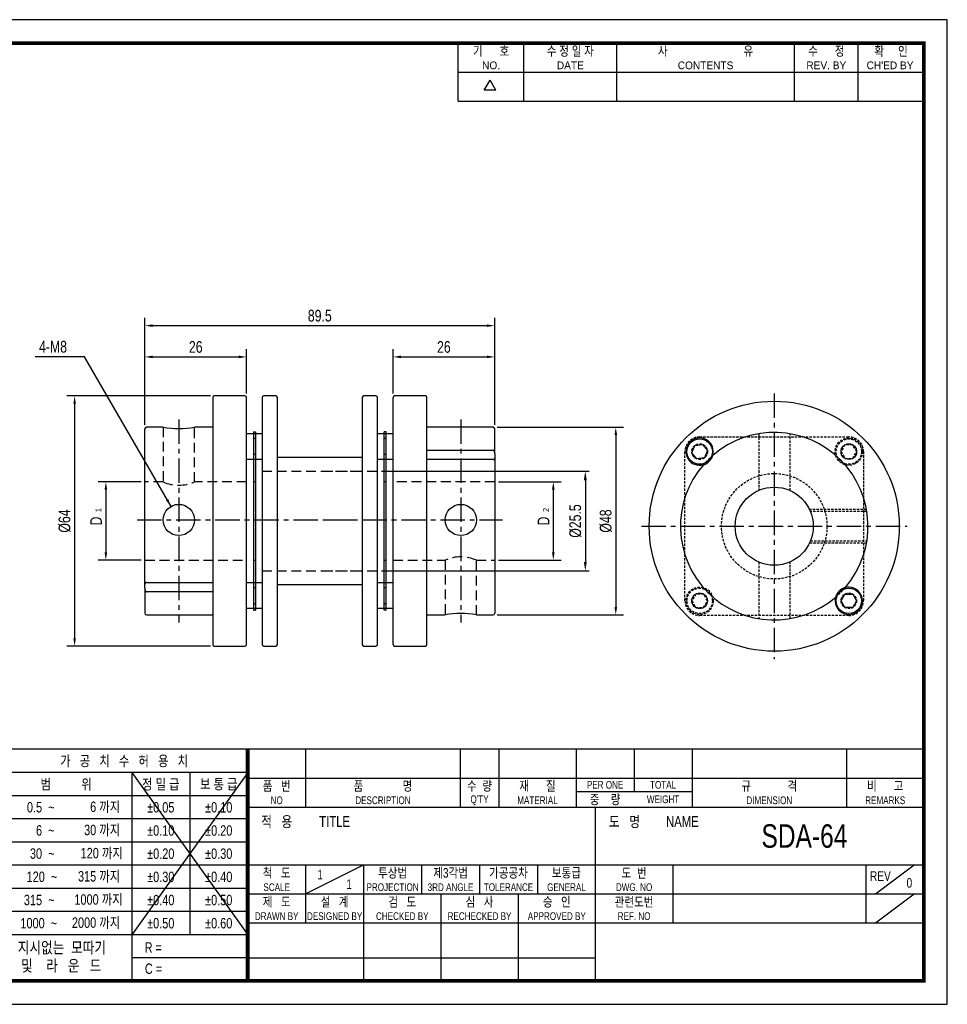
# Model space of a CAD drawing. Header units: millimetres. Extents: x 0 to 356, y 0 to 252.
# Tile 2 of 2: x 119 to 356, y 0 to 252. Entities that reach past the tile are written whole.
import ezdxf
from ezdxf.enums import TextEntityAlignment as Align

# ---------------------------------------------------------------- set-up
doc = ezdxf.new("R2010")
doc.units = ezdxf.units.MM
doc.header["$LTSCALE"] = 5
for name, pattern in [('CENTER', [2, 1.25, -0.25, 0.25, -0.25]), ('CENTER2', [1.125, 0.75, -0.125, 0.125, -0.125]), ('DASHED', [0.75, 0.5, -0.25]), ('HIDDEN', [0.375, 0.25, -0.125]), ('HIDDEN2', [0.1875, 0.125, -0.0625]), ('PHANTOM2', [1.25, 0.625, -0.125, 0.125, -0.125, 0.125, -0.125])]:
    doc.linetypes.add(name, pattern=pattern)
doc.layers.get('0').update_dxf_attribs({"linetype": 'CONTINUOUS'})
doc.layers.get('Defpoints').update_dxf_attribs({"linetype": 'CONTINUOUS'})
for name, color, linetype in [('BM', 2, 'CONTINUOUS'), ('C', 1, 'CENTER2'), ('CT', 1, 'CENTER'), ('D', 7, 'CONTINUOUS'), ('DIM', 7, 'CONTINUOUS'), ('H', 3, 'HIDDEN'), ('HD', 4, 'DASHED'), ('P', 4, 'PHANTOM2')]:
    doc.layers.add(name, color=color, linetype=linetype)
doc.styles.get("Standard").update_dxf_attribs({"font": 'Gulim.ttf', "width": 0.8, "height": 3})
doc.dimstyles.new('LIM', dxfattribs={"dimtxt": 2, "dimasz": 2, "dimexe": 2, "dimexo": 1, "dimgap": 1, "dimtad": 1, "dimdec": 3, "dimzin": 9, "dimdsep": 46, "dimtxsty": 'Standard', "dimcen": 3, "dimclrd": 1, "dimclre": 1, "dimadec": 0, "dimazin": 0, "dimtfac": 1, "dimtdec": 3, "dimtmove": 0, "dimatfit": 3, "dimfxl": 0, "dimtolj": 1, "dimtzin": 0, "dimarcsym": 0})
doc.dimstyles.get("Standard").update_dxf_attribs({"dimtxt": 0.18, "dimasz": 0.18, "dimexe": 0.18, "dimexo": 0.0625, "dimgap": 0.09, "dimtad": 0, "dimtih": 1, "dimtoh": 1, "dimdec": 4, "dimzin": 0, "dimdsep": 46, "dimtxsty": 'Standard', "dimcen": 0.09, "dimadec": 0, "dimazin": 0, "dimtfac": 1, "dimtdec": 4, "dimtofl": 0, "dimtmove": 0, "dimatfit": 3, "dimfxl": 0, "dimtolj": 1, "dimtzin": 0, "dimarcsym": 0})

# ---------------------------------------------------------------- blocks, each defined once
blk = doc.blocks.new('*D7')
at = {"layer": 'Defpoints', "color": 0}
for p in [(168.81, 155.69), (133.07, 91.69), (168.81, 91.69)]:
    blk.add_point(p, dxfattribs=at)
at = {"layer": 'DIM', "color": 1, "lineweight": -2}
for p, q in [((167.81, 155.69), (131.07, 155.69)), ((133.07, 153.69), (133.07, 93.69)), ((167.81, 91.69), (131.07, 91.69))]:
    blk.add_line(p, q, dxfattribs=at)
at = {"layer": 'DIM', "color": 1}
for points in [[(132.74, 153.69), (133.41, 153.69), (133.07, 155.69)], [(132.74, 93.69), (133.41, 93.69), (133.07, 91.69)]]:
    blk.add_solid(points, dxfattribs=at)
at = {"layer": 'DIM', "color": 0, "insert": (130.53, 123.69), "char_height": 3, "attachment_point": 5, "rotation": 90}
blk.add_mtext('\\A1;%%c64', dxfattribs=at)
blk = doc.blocks.new('*D8')
at = {"layer": 'Defpoints', "color": 0}
for p in [(240.57, 173.69), (151.07, 147.29), (240.57, 147.29)]:
    blk.add_point(p, dxfattribs=at)
at = {"layer": 'DIM', "color": 1, "lineweight": -2}
for p, q in [((151.07, 148.29), (151.07, 175.69)), ((240.57, 148.29), (240.57, 175.69)), ((153.07, 173.69), (238.57, 173.69))]:
    blk.add_line(p, q, dxfattribs=at)
at = {"layer": 'DIM', "color": 1}
for points in [[(153.07, 174.03), (153.07, 173.36), (151.07, 173.69)], [(238.57, 174.03), (238.57, 173.36), (240.57, 173.69)]]:
    blk.add_solid(points, dxfattribs=at)
at = {"layer": 'DIM', "color": 0, "insert": (195.82, 176.23), "char_height": 3, "attachment_point": 5}
blk.add_mtext('\\A1;89.5', dxfattribs=at)
blk = doc.blocks.new('*D9')
at = {"layer": 'Defpoints', "color": 0}
for p in [(177.07, 165.69), (177.07, 155.29), (151.07, 147.29)]:
    blk.add_point(p, dxfattribs=at)
at = {"layer": 'DIM', "color": 1, "lineweight": -2}
for p, q in [((151.07, 148.29), (151.07, 167.69)), ((177.07, 156.29), (177.07, 167.69)), ((153.07, 165.69), (175.07, 165.69))]:
    blk.add_line(p, q, dxfattribs=at)
at = {"layer": 'DIM', "color": 1}
for points in [[(153.07, 166.03), (153.07, 165.36), (151.07, 165.69)], [(175.07, 166.03), (175.07, 165.36), (177.07, 165.69)]]:
    blk.add_solid(points, dxfattribs=at)
at = {"layer": 'DIM', "color": 0, "insert": (164.07, 168.23), "char_height": 3, "attachment_point": 5}
blk.add_mtext('\\A1;26', dxfattribs=at)
blk = doc.blocks.new('*D10')
at = {"layer": 'Defpoints', "color": 0}
for p in [(151.07, 133.69), (141.07, 113.69), (151.07, 113.69)]:
    blk.add_point(p, dxfattribs=at)
at = {"layer": 'DIM', "color": 1, "lineweight": -2}
for p, q in [((150.07, 133.69), (139.07, 133.69)), ((141.07, 131.69), (141.07, 115.69)), ((150.07, 113.69), (139.07, 113.69))]:
    blk.add_line(p, q, dxfattribs=at)
at = {"layer": 'DIM', "color": 1}
for points in [[(140.74, 131.69), (141.41, 131.69), (141.07, 133.69)], [(140.74, 115.69), (141.41, 115.69), (141.07, 113.69)]]:
    blk.add_solid(points, dxfattribs=at)
at = {"layer": 'DIM', "color": 0, "insert": (138.57, 123.69), "char_height": 3, "attachment_point": 5, "rotation": 90}
blk.add_mtext('\\A1;D', dxfattribs=at)
blk = doc.blocks.new('*D11')
at = {"layer": 'Defpoints', "color": 0}
for p in [(240.57, 165.69), (214.57, 155.29), (240.57, 147.29)]:
    blk.add_point(p, dxfattribs=at)
at = {"layer": 'DIM', "color": 1, "lineweight": -2}
for p, q in [((214.57, 156.29), (214.57, 167.69)), ((240.57, 148.29), (240.57, 167.69)), ((216.57, 165.69), (238.57, 165.69))]:
    blk.add_line(p, q, dxfattribs=at)
at = {"layer": 'DIM', "color": 1}
for points in [[(216.57, 166.03), (216.57, 165.36), (214.57, 165.69)], [(238.57, 166.03), (238.57, 165.36), (240.57, 165.69)]]:
    blk.add_solid(points, dxfattribs=at)
at = {"layer": 'DIM', "color": 0, "insert": (227.57, 168.23), "char_height": 3, "attachment_point": 5}
blk.add_mtext('\\A1;26', dxfattribs=at)
blk = doc.blocks.new('*D12')
at = {"layer": 'Defpoints', "color": 0}
for p in [(240.17, 147.69), (240.17, 99.69), (271.56, 99.69)]:
    blk.add_point(p, dxfattribs=at)
at = {"layer": 'DIM', "color": 1, "lineweight": -2}
for p, q in [((241.17, 147.69), (273.56, 147.69)), ((271.56, 145.69), (271.56, 101.69)), ((241.17, 99.69), (273.56, 99.69))]:
    blk.add_line(p, q, dxfattribs=at)
at = {"layer": 'DIM', "color": 1}
for points in [[(271.23, 145.69), (271.9, 145.69), (271.56, 147.69)], [(271.23, 101.69), (271.9, 101.69), (271.56, 99.69)]]:
    blk.add_solid(points, dxfattribs=at)
at = {"layer": 'DIM', "color": 0, "insert": (269.02, 123.69), "char_height": 3, "attachment_point": 5, "rotation": 90}
blk.add_mtext('\\A1;%%c48', dxfattribs=at)
blk = doc.blocks.new('*D13')
at = {"layer": 'Defpoints', "color": 0}
for p in [(240.57, 133.69), (240.57, 113.69), (255.57, 113.69)]:
    blk.add_point(p, dxfattribs=at)
at = {"layer": 'DIM', "color": 1, "lineweight": -2}
for p, q in [((241.57, 133.69), (257.57, 133.69)), ((255.57, 131.69), (255.57, 115.69)), ((241.57, 113.69), (257.57, 113.69))]:
    blk.add_line(p, q, dxfattribs=at)
at = {"layer": 'DIM', "color": 1}
for points in [[(255.24, 131.69), (255.91, 131.69), (255.57, 133.69)], [(255.24, 115.69), (255.91, 115.69), (255.57, 113.69)]]:
    blk.add_solid(points, dxfattribs=at)
at = {"layer": 'DIM', "color": 0, "insert": (253.07, 123.69), "char_height": 3, "attachment_point": 5, "rotation": 90}
blk.add_mtext('\\A1;D', dxfattribs=at)
blk = doc.blocks.new('*D17')
at = {"layer": 'D', "color": 1, "lineweight": -2}
for p, q in [((211.57, 136.44), (264.77, 136.44)), ((263.77, 134.14), (263.77, 113.24)), ((211.57, 110.94), (264.77, 110.94))]:
    blk.add_line(p, q, dxfattribs=at)
at = {"layer": 'D', "color": 1}
for points in [[(263.38, 134.14), (264.15, 134.14), (263.77, 136.44)], [(263.38, 113.24), (264.15, 113.24), (263.77, 110.94)]]:
    blk.add_solid(points, dxfattribs=at)
at = {"layer": 'Defpoints', "color": 0}
for p in [(210.57, 136.44), (210.57, 110.94), (263.77, 110.94)]:
    blk.add_point(p, dxfattribs=at)
at = {"layer": 'D', "insert": (261.23, 123.69), "char_height": 3, "attachment_point": 5, "rotation": 90}
blk.add_mtext('\\A1;%%C25.5', dxfattribs=at)

msp = doc.modelspace()

# ---------------------------------------------------------------- linework, layer by layer
for p, q in [((231.25671, 231.16889), (231.25671, 246)), ((248.06531, 231.16889), (248.06531, 246)), ((271.79509, 231.16889), (271.79509, 246)), ((317.27718, 231.16889), (317.27718, 246)), ((333.5914, 231.16889), (333.5914, 246)), ((231.25671, 238.58444), (349.90563, 238.58444)), ((237.90776, 233.97177), (239.39087, 236.5406)), ((240.87398, 233.97177), (239.39087, 236.5406)), ((240.87398, 233.97177), (237.90776, 233.97177)), ((231.25671, 231.16889), (349.90563, 231.16889)), ((177.37033, 65.32446), (114.0909, 65.32446)), ((350.4, 65.32446), (177.37033, 65.32446)), ((177.37033, 65.32446), (177.37033, 6)), ((192.20144, 65.32446), (192.20144, 50.49334)), ((231.75108, 65.32446), (231.75108, 50.49334)), ((241.63849, 65.32446), (241.63849, 50.49334)), ((261.41331, 65.32446), (261.41331, 50.49334)), ((276.24443, 65.32446), (276.24443, 54.44831)), ((291.07554, 65.32446), (291.07554, 50.49334)), ((330.62518, 65.32446), (330.62518, 50.49334)), ((177.37033, 59.31538), (114.0909, 59.31538)), ((177.37033, 59.31538), (147.7081, 17.78825)), ((147.7081, 59.31538), (177.37033, 17.78825)), ((147.7081, 59.31538), (147.7081, 6)), ((162.53921, 59.31538), (162.53921, 17.78825)), ((177.37033, 57.9089), (350.4, 57.9089)), ((177.37033, 53.38293), (114.0909, 53.38293)), ((261.41331, 54.44831), (291.07554, 54.44831)), ((177.37033, 50.49334), (350.4, 50.49334)), ((266.35702, 6), (266.35702, 50.49334)), ((177.37033, 47.45048), (114.0909, 47.45048)), ((177.37033, 41.51804), (114.0909, 41.51804)), ((177.37033, 35.58559), (114.0909, 35.58559)), ((177.37033, 35.66223), (350.4, 35.66223)), ((192.20144, 28.24667), (207.03256, 35.66223)), ((192.20144, 35.66223), (192.20144, 20.83111)), ((207.03256, 35.66223), (207.03256, 6)), ((221.86367, 35.66223), (221.86367, 28.24667)), ((236.69479, 35.66223), (236.69479, 28.24667)), ((251.5259, 35.66223), (251.5259, 28.24667)), ((286.13184, 35.66223), (286.13184, 20.83111)), ((335.56889, 35.66223), (335.56889, 20.83111)), ((338.04074, 28.24667), (347.92815, 35.66223)), ((177.37033, 29.65315), (114.0909, 29.65315)), ((177.37033, 28.24667), (266.35702, 28.24667)), ((226.80738, 28.24667), (226.80738, 6)), ((246.5822, 28.24667), (246.5822, 6)), ((266.35702, 28.24667), (350.4, 28.24667)), ((338.04074, 20.83111), (347.92815, 28.24667)), ((177.37033, 23.7207), (114.0909, 23.7207)), ((177.37033, 20.83111), (350.4, 20.83111)), ((177.37033, 17.78825), (114.0909, 17.78825)), ((177.37033, 11.85581), (147.7081, 11.85581)), ((177.37033, 11.85581), (266.35702, 11.85581))]:
    msp.add_line(p, q)
msp.add_lwpolyline([(356.4, 252), (0, 252), (0, 0), (356.4, 0)], close=True)
msp.add_lwpolyline([(350.4, 246, 0.96, 0.96, 0), (6, 246, 0.96, 0.96, 0), (6, 6, 0.96, 0.96, 0), (350.4, 6, 0.96, 0.96, 0)], format="xyseb", close=True)
at = {"const_width": 0.98874}
msp.add_lwpolyline([(177.37033, 6), (177.37033, 65.32446)], dxfattribs=at)
at = {"layer": 'BM'}
for p, q in [((168.40693, 155.2917), (168.40693, 92.0917)), ((176.6736, 155.6917), (168.80693, 155.6917)), ((177.0736, 92.0917), (177.0736, 155.2917)), ((181.0736, 155.2917), (181.0736, 92.0917)), ((184.5736, 155.6917), (181.4736, 155.6917)), ((184.9736, 92.0917), (184.9736, 155.2917)), ((206.6736, 155.2917), (206.6736, 92.0917)), ((210.1736, 155.6917), (207.0736, 155.6917)), ((210.5736, 92.0917), (210.5736, 155.2917)), ((214.5736, 92.0917), (214.5736, 155.2917)), ((222.84026, 155.6917), (214.9736, 155.6917)), ((223.24026, 92.0917), (223.24026, 155.2917)), ((151.0736, 107.56208), (151.0736, 147.2917)), ((155.75091, 147.6917), (151.4736, 147.6917)), ((168.40693, 147.6917), (163.72956, 147.6917)), ((178.8236, 146.53358), (179.3236, 146.53358)), ((178.8236, 146.53358), (178.8236, 142.78358)), ((179.3236, 146.53358), (179.3236, 142.78358)), ((212.8236, 146.53358), (212.3236, 146.53358)), ((212.3236, 142.78358), (212.3236, 146.53358)), ((212.8236, 142.78358), (212.8236, 146.53358)), ((240.1736, 147.6917), (223.24026, 147.6917)), ((240.5736, 140.91945), (240.5736, 147.2917)), ((178.8236, 146.03358), (177.0736, 146.03358)), ((179.3236, 146.03358), (178.8236, 146.03358)), ((179.3236, 144.78358), (178.8236, 144.78358)), ((181.0736, 146.03358), (179.3236, 146.03358)), ((212.3236, 146.03358), (210.5736, 146.03358)), ((212.8236, 146.03358), (212.3236, 146.03358)), ((212.8236, 144.78358), (212.3236, 144.78358)), ((214.5736, 146.03358), (212.8236, 146.03358)), ((178.8236, 142.78358), (178.8236, 104.59981)), ((179.3236, 142.78358), (179.3236, 104.59981)), ((212.3236, 104.59981), (212.3236, 142.78358)), ((212.8236, 104.59981), (212.8236, 142.78358)), ((223.24026, 141.8208), (240.1736, 141.8208)), ((177.0736, 139.53358), (178.8236, 139.53358)), ((178.8236, 140.78358), (179.3236, 140.78358)), ((178.8236, 139.53358), (179.3236, 139.53358)), ((179.3236, 139.53358), (181.0736, 139.53358)), ((206.6736, 139.9417), (184.9736, 139.9417)), ((206.6736, 139.9417), (196.69181, 139.9417)), ((210.5736, 139.53358), (212.3236, 139.53358)), ((212.3236, 140.78358), (212.8236, 140.78358)), ((212.3236, 139.53358), (212.8236, 139.53358)), ((212.8236, 139.53358), (214.5736, 139.53358)), ((240.1736, 139.41861), (223.24026, 139.41861)), ((240.5736, 140.91945), (240.5736, 139.82132)), ((240.5736, 139.82132), (240.5736, 100.0917)), ((151.0736, 106.46395), (151.0736, 107.56208)), ((151.0736, 106.46395), (151.0736, 100.0917)), ((151.4736, 107.96479), (168.40693, 107.96479)), ((178.8236, 107.84981), (177.0736, 107.84981)), ((179.3236, 107.84981), (178.8236, 107.84981)), ((179.3236, 106.59981), (178.8236, 106.59981)), ((181.0736, 107.84981), (179.3236, 107.84981)), ((184.9736, 107.4417), (206.6736, 107.4417)), ((196.69181, 107.4417), (206.6736, 107.4417)), ((212.3236, 107.84981), (210.5736, 107.84981)), ((212.8236, 107.84981), (212.3236, 107.84981)), ((212.8236, 106.59981), (212.3236, 106.59981)), ((214.5736, 107.84981), (212.8236, 107.84981)), ((168.40693, 105.56259), (151.4736, 105.56259)), ((178.8236, 104.59981), (178.8236, 100.84981)), ((179.3236, 104.59981), (179.3236, 100.84981)), ((212.3236, 100.84981), (212.3236, 104.59981)), ((212.8236, 100.84981), (212.8236, 104.59981)), ((177.0736, 101.34981), (178.8236, 101.34981)), ((178.8236, 102.59981), (179.3236, 102.59981)), ((178.8236, 101.34981), (179.3236, 101.34981)), ((178.8236, 100.84981), (179.3236, 100.84981)), ((179.3236, 101.34981), (181.0736, 101.34981)), ((210.5736, 101.34981), (212.3236, 101.34981)), ((212.3236, 102.59981), (212.8236, 102.59981)), ((212.3236, 101.34981), (212.8236, 101.34981)), ((212.8236, 100.84981), (212.3236, 100.84981)), ((212.8236, 101.34981), (214.5736, 101.34981)), ((151.4736, 99.6917), (168.40693, 99.6917)), ((223.24026, 99.6917), (227.91763, 99.6917)), ((235.89629, 99.6917), (240.1736, 99.6917)), ((168.80693, 91.6917), (176.6736, 91.6917)), ((181.4736, 91.6917), (184.5736, 91.6917)), ((207.0736, 91.6917), (210.1736, 91.6917)), ((214.9736, 91.6917), (222.84026, 91.6917))]:
    msp.add_line(p, q, dxfattribs=at)
at = {"layer": 'BM', "linetype": 'Continuous'}
for p, q in [((291.04224, 141.16038), (291.78059, 143.0191)), ((292.28277, 139.59159), (291.04224, 141.16038)), ((291.78059, 143.0191), (293.75947, 143.30903)), ((293.75947, 143.30903), (294.99999, 141.74025)), ((294.99999, 141.74025), (294.26164, 139.88153)), ((294.26164, 139.88153), (292.28277, 139.59159)), ((329.20488, 103.26655), (330.20488, 104.9986)), ((330.20488, 104.9986), (332.20488, 104.9986)), ((332.20488, 104.9986), (333.20488, 103.26655)), ((330.20488, 101.5345), (329.20488, 103.26655)), ((332.20488, 101.5345), (330.20488, 101.5345)), ((333.20488, 103.26655), (332.20488, 101.5345))]:
    msp.add_line(p, q, dxfattribs=at)
for centre, radius in [((312.113, 122.35843), 32), ((312.113, 122.35843), 32), ((293.02112, 141.45031), 3.25), ((331.20488, 141.45031), 2), ((331.20488, 141.45031), 2), ((312.113, 122.35843), 10), ((331.20488, 103.26655), 3.25), ((293.02112, 103.26655), 2), ((293.02112, 103.26655), 2)]:
    msp.add_circle(centre, radius, dxfattribs=at)
at = {"layer": 'BM'}
for centre in [(159.74027, 123.95833), (231.90693, 123.95833)]:
    msp.add_circle(centre, 3.99981, dxfattribs=at)
for centre, radius, start, end in [((168.80693, 155.2917), 0.4, 90, 180), ((176.6736, 155.2917), 0.4, 0, 90), ((181.4736, 155.2917), 0.4, 90, 180), ((184.5736, 155.2917), 0.4, 0, 90), ((207.0736, 155.2917), 0.4, 90, 180), ((210.1736, 155.2917), 0.4, 0, 90), ((214.9736, 155.2917), 0.4, 90, 180), ((222.84026, 155.2917), 0.4, 0, 90), ((151.4736, 147.2917), 0.4, 90, 180), ((159.73991, 171.29507), 23.93842, 260.4414027, 279.618479), ((240.1736, 147.2917), 0.4, 0, 90), ((151.4736, 100.0917), 0.4, 180, 270), ((231.90729, 76.08833), 23.93842, 80.4414027, 99.618479), ((240.1736, 100.0917), 0.4, 270, 0), ((168.80693, 92.0917), 0.4, 180, 270), ((176.6736, 92.0917), 0.4, 270, 0), ((181.4736, 92.0917), 0.4, 180, 270), ((184.5736, 92.0917), 0.4, 270, 0), ((207.0736, 92.0917), 0.4, 180, 270), ((210.1736, 92.0917), 0.4, 270, 0), ((214.9736, 92.0917), 0.4, 180, 270), ((222.84026, 92.0917), 0.4, 270, 0)]:
    msp.add_arc(centre, radius, start, end, dxfattribs=at)
at = {"layer": 'BM', "linetype": 'Continuous'}
for centre, radius, start, end in [((312.113, 122.35843), 24, 319.0585192, 130.9414808), ((293.02112, 141.45031), 3.5, 344.0332016, 285.9667984), ((293.02112, 141.45031), 3.5, 302.1819123, 327.8180877), ((293.02112, 141.45031), 3.5, 327.8180877, 344.0332016), ((312.113, 122.35843), 24, 139.0585192, 310.9414808), ((293.02112, 141.45031), 3.5, 285.9667984, 302.1819123), ((331.20488, 103.26655), 3.5, 164.0332016, 105.9667984), ((331.20488, 103.26655), 3.5, 122.1819123, 147.8180877), ((331.20488, 103.26655), 3.5, 105.9667984, 122.1819123), ((331.20488, 103.26655), 3.5, 147.8180877, 164.0332016)]:
    msp.add_arc(centre, radius, start, end, dxfattribs=at)
at = {"layer": 'BM', "linetype": 'HIDDEN2'}
for centre, start, end in [((293.02112, 141.45031), 327.8180877, 338.9026616), ((293.02112, 141.45031), 339.7509204, 344.0332016), ((293.02112, 141.45031), 285.9667984, 297.4925208), ((293.02112, 141.45031), 298.040347, 302.1819123), ((331.20488, 103.26655), 118.3407012, 122.1819123), ((331.20488, 103.26655), 105.9667984, 117.7450333), ((331.20488, 103.26655), 160.0068968, 164.0332016), ((331.20488, 103.26655), 147.8180877, 159.1859456)]:
    msp.add_arc(centre, 3.5, start, end, dxfattribs=at)
at = {"layer": 'BM'}
for points, knots in [([(240.5736, 140.91945), (240.57297, 141.01646), (240.56955, 141.1613), (240.53218, 141.42319), (240.46161, 141.62419), (240.34977, 141.75418), (240.26436, 141.81021), (240.2046, 141.81756), (240.1736, 141.8208)], [0, 0, 0, 0, 0.266476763, 0.470014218, 0.7452431, 0.835512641, 0.926506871, 1, 1, 1, 1]), ([(240.1736, 139.41861), (240.20661, 139.41961), (240.26334, 139.42175), (240.35531, 139.43915), (240.4522, 139.47674), (240.52516, 139.54666), (240.56404, 139.64718), (240.57272, 139.7452), (240.5735, 139.80243), (240.5736, 139.82132)], [0, 0, 0, 0, 0.078265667, 0.156109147, 0.27512617, 0.481837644, 0.69839214, 0.915570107, 1, 1, 1, 1]), ([(151.4736, 107.96479), (151.44058, 107.96378), (151.38385, 107.96165), (151.29189, 107.94425), (151.195, 107.90665), (151.12204, 107.83673), (151.08316, 107.73622), (151.07448, 107.63819), (151.07369, 107.58096), (151.0736, 107.56208)], [0, 0, 0, 0, 0.078265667, 0.156109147, 0.27512617, 0.481837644, 0.69839214, 0.915570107, 1, 1, 1, 1]), ([(151.0736, 106.46395), (151.07422, 106.36694), (151.07765, 106.2221), (151.11502, 105.96021), (151.18559, 105.7592), (151.29742, 105.62921), (151.38283, 105.57319), (151.4426, 105.56583), (151.4736, 105.56259)], [0, 0, 0, 0, 0.266476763, 0.470014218, 0.7452431, 0.835512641, 0.926506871, 1, 1, 1, 1])]:
    msp.add_open_spline(points, degree=3, knots=knots, dxfattribs=at)
at = {"layer": 'C'}
msp.add_line((177.37033, 59.31538), (177.37033, 59.27536), dxfattribs=at)
at = {"layer": 'CT'}
for p, q in [((312.113, 156.35843), (312.113, 88.35843)), ((159.74027, 149.6917), (159.74027, 97.6917)), ((231.89988, 149.6917), (231.91384, 97.6917)), ((149.0736, 123.95833), (206.6736, 123.95833)), ((196.69181, 123.95833), (242.5736, 123.95833)), ((278.113, 122.35843), (346.113, 122.35843))]:
    msp.add_line(p, q, dxfattribs=at)
at = {"layer": 'H'}
msp.add_line((177.37033, 59.1753), (177.37033, 59.12528), dxfattribs=at)
at = {"layer": 'HD'}
for p, q in [((155.74026, 147.6917), (155.74026, 133.68554)), ((163.74026, 133.68653), (163.74026, 147.6917)), ((181.0736, 136.4417), (206.6736, 136.4417)), ((196.69181, 136.4417), (210.5736, 136.4417)), ((155.75472, 133.6917), (151.0736, 133.6917)), ((177.0736, 133.6917), (163.73178, 133.6917)), ((179.3236, 133.6917), (178.8236, 133.6917)), ((212.8236, 133.6917), (212.3236, 133.6917)), ((240.5736, 133.6917), (214.5736, 133.6917)), ((151.0736, 113.6917), (177.0736, 113.6917)), ((178.8236, 113.6917), (179.3236, 113.6917)), ((212.3236, 113.6917), (212.8236, 113.6917)), ((214.5736, 113.6917), (227.91542, 113.6917)), ((227.90693, 113.69686), (227.90693, 99.6917)), ((235.89248, 113.6917), (240.5736, 113.6917)), ((235.90693, 99.6917), (235.90693, 113.69785)), ((181.0736, 110.9417), (206.6736, 110.9417)), ((196.69181, 110.9417), (210.5736, 110.9417))]:
    msp.add_line(p, q, dxfattribs=at)
at = {"layer": 'HD', "linetype": 'HIDDEN2'}
for p, q in [((293.02112, 145.20031), (331.20488, 145.20031)), ((308.21174, 146.03923), (308.21174, 131.56605)), ((316.21174, 131.48223), (316.21174, 146.00795)), ((289.27112, 103.26655), (289.27112, 141.45031)), ((330.20488, 143.18236), (329.20488, 141.45031)), ((329.20488, 141.45031), (330.20488, 139.71826)), ((332.20488, 143.18236), (330.20488, 143.18236)), ((333.20488, 141.45031), (332.20488, 143.18236)), ((332.20488, 139.71826), (333.20488, 141.45031)), ((334.95488, 141.45031), (334.95488, 103.26655)), ((330.20488, 139.71826), (332.20488, 139.71826)), ((335.73071, 126.62504), (321.15712, 126.62504)), ((335.82274, 126.09183), (321.39275, 126.09183)), ((321.39275, 118.62504), (335.82274, 118.62504)), ((321.15712, 118.09183), (335.73071, 118.09183)), ((308.21174, 113.15081), (308.21174, 98.67763)), ((316.21174, 98.70891), (316.21174, 113.23463)), ((292.02112, 104.9986), (291.02112, 103.26655)), ((294.02112, 104.9986), (292.02112, 104.9986)), ((295.02112, 103.26655), (294.02112, 104.9986)), ((291.02112, 103.26655), (292.02112, 101.5345)), ((292.02112, 101.5345), (294.02112, 101.5345)), ((294.02112, 101.5345), (295.02112, 103.26655)), ((331.20488, 99.51655), (293.02112, 99.51655))]:
    msp.add_line(p, q, dxfattribs=at)
for centre, radius in [((331.20488, 141.45031), 3.5), ((331.20488, 141.45031), 3.25), ((293.02112, 141.45031), 2), ((312.113, 122.35843), 13.5), ((293.02112, 103.26655), 3.5), ((293.02112, 103.26655), 3.25), ((331.20488, 103.26655), 2)]:
    msp.add_circle(centre, radius, dxfattribs=at)
for centre, radius, start, end in [((293.02112, 141.45031), 3.75, 90, 180), ((331.20488, 141.45031), 3.75, 0, 90), ((312.113, 122.35843), 24, 130.9414808, 139.0585192), ((312.113, 122.35843), 24, 310.9414808, 319.0585192), ((293.02112, 103.26655), 3.75, 180, 270), ((331.20488, 103.26655), 3.75, 270, 0)]:
    msp.add_arc(centre, radius, start, end, dxfattribs=at)
at = {"layer": 'HD'}
for centre, start, end in [((159.74022, 142.82289), 246.3468001, 293.6262052), ((231.90698, 104.5605), 66.3468036, 113.6262052)]:
    msp.add_arc(centre, 9.95782, start, end, dxfattribs=at)
at = {"layer": 'P'}
msp.add_line((177.37033, 59.06525), (177.37033, 58.99521), dxfattribs=at)

# ---------------------------------------------------------------- texts
at = {"layer": 'D', "width": 0.8}
for s, height, p in [('기      호', 2.471852, (239.66101, 244.02252)), ('수 정 일 자', 2.471852, (259.9302, 244.02252)), ('사                           유', 2.4718525, (294.53613, 244.02252)), ('수      정', 2.471852, (325.43429, 244.02252)), ('확     인', 2.471852, (341.9957, 244.02252)), ('가   공   치   수   허   용   치', 2.6696007, (145.73061, 62.31992)), ('범          위', 2.6696007, (130.8995, 56.34915)), ('정 밀 급', 2.669601, (155.12365, 56.34915)), ('보 통 급', 2.669601, (169.95477, 56.34915)), ('품   번', 2.471852, (184.78588, 55.93142)), ('품              명', 2.4718525, (211.97626, 55.93142)), ('수  량', 2.471852, (236.69479, 55.93142)), ('재      질', 2.471852, (251.5259, 55.93142)), ('PER ONE', 1.977482, (268.82887, 56.17861)), ('TOTAL', 1.977482, (283.65998, 56.17861)), ('규             격', 2.4718525, (310.85036, 55.93142)), ('비      고', 2.471852, (340.51259, 55.93142)), ('NO', 1.977482, (184.78588, 52.22364)), ('DESCRIPTION', 1.977482, (211.97626, 52.22364)), ("Q'TY", 1.977482, (236.69479, 52.22364)), ('MATERIAL', 1.977482, (251.5259, 52.22364)), ('중    량', 2.471852, (268.82887, 52.47083)), ('WEIGHT', 1.977482, (283.65998, 52.47083)), ('DIMENSION', 1.977482, (310.85036, 52.22364)), ('REMARKS', 1.977482, (340.51259, 52.22364)), ('%%p0.05', 2.669601, (155.12365, 50.41671)), ('%%p0.10', 2.669601, (169.95477, 50.41671)), ('적   용', 2.768475, (184.78588, 46.78557)), ('TITLE', 2.768475, (199.617, 46.78557)), ('도   명', 2.768475, (273.77257, 46.78557)), ('NAME', 2.768475, (288.60369, 46.78557)), ('%%p0.10', 2.669601, (155.12365, 44.48426)), ('%%p0.20', 2.669601, (169.95477, 44.48426)), ('SDA-64', 6, (319.83354, 43.07779)), ('%%p0.20', 2.669601, (155.12365, 38.55182)), ('%%p0.30', 2.669601, (169.95477, 38.55182)), ('척   도', 2.471852, (184.78588, 33.68475)), ('투상법', 2.471852, (214.44811, 33.68475)), ('제3각법', 2.471852, (229.27923, 33.68475)), ('가공공차', 2.471852, (244.11034, 33.68475)), ('보통급', 2.471852, (258.94146, 33.68475)), ('도  번', 2.471852, (276.24443, 33.68475)), ('%%p0.30', 2.669601, (155.12365, 32.61937)), ('%%p0.40', 2.669601, (169.95477, 32.61937)), ('1', 2.47185, (195.90922, 33.19038)), ('REV', 2.471852, (339.27666, 32.8196)), ('SCALE', 1.977482, (184.78588, 29.97697)), ('1', 2.47185, (203.32478, 30.71852)), ('PROJECTION', 1.977482, (214.44811, 29.97697)), ('3RD ANGLE', 1.977482, (229.27923, 29.97697)), ('TOLERANCE', 1.977482, (244.11034, 29.97697)), ('GENERAL', 1.977482, (258.94146, 29.97697)), ('DWG. NO', 1.977482, (276.24443, 29.97697)), ('0', 2.47185, (346.69222, 31.0893)), ('%%p0.40', 2.669601, (155.12365, 26.68692)), ('%%p0.50', 2.669601, (169.95477, 26.68692)), ('제   도', 2.471852, (184.78588, 26.26919)), ('설   계', 2.471852, (199.617, 26.26919)), ('검   도', 2.471852, (216.91997, 26.26919)), ('심   사', 2.471852, (236.69479, 26.26919)), ('승   인', 2.471852, (256.46961, 26.26919)), ('관련도번', 2.471852, (276.24443, 26.26919)), ('%%p0.50', 2.669601, (155.12365, 20.75448)), ('%%p0.60', 2.669601, (169.95477, 20.75448)), ('REF. NO', 1.977482, (276.24443, 22.56141))]:
    msp.add_text(s, height=height, dxfattribs=at).set_placement(p, align=Align.MIDDLE)
at = {"layer": 'D'}
for s, p in [('NO.', (239.66101, 240.31474)), ('DATE', (259.9302, 240.31474)), ('CONTENTS', (294.53613, 240.31474)), ('REV. BY', (325.43429, 240.31474)), ("CH'ED BY", (341.74852, 240.31474))]:
    msp.add_text(s, height=1.977482, dxfattribs=at).set_placement(p, align=Align.MIDDLE)
at = {"layer": 'D', "width": 0.8}
for s, p in [('DRAWN BY', (184.78588, 21.57262)), ('DESIGNED BY', (199.617, 21.57262)), ('CHECKED BY', (216.91997, 21.57262)), ('RECHECKED BY', (236.69479, 21.57262)), ('APPROVED BY', (256.46961, 21.57262))]:
    msp.add_text(s, height=1.977482, dxfattribs=at).set_placement(p, align=Align.CENTER)
at = {"layer": 'D', "linetype": 'ByBlock', "width": 0.8}
for s, p in [('지시없는  모따기', (118.53965, 13.04104)), ('및    라   운   드', (119.35478, 8.39619))]:
    msp.add_text(s, height=2.966223, dxfattribs=at).set_placement(p)
at = {"layer": 'D', "width": 0.8}
for s, p in [('R = ', (151.00674, 13.19988)), ('C = ', (151.05357, 7.77317))]:
    msp.add_text(s, height=2.669601, dxfattribs=at).set_placement(p)
at = {"layer": 'D', "char_height": 2.669601, "attachment_point": 6}
for s, insert, width in [('0.5  ~', (127.93328, 50.41671), 9.8772748), ('6 까지', (144.74187, 50.41671), 11.7642381), ('6  ~', (127.93328, 44.48426), 9.8772259), ('30 까지', (144.74187, 44.48426), 11.7641888), ('120 까지', (145.411, 38.55182), 15.182909), ('30  ~', (127.93328, 38.55182), 9.8772259), ('120  ~', (128.63712, 32.61937), 10.7255895), ('315 까지', (144.74187, 32.61937), 14.5173377), ('315  ~', (127.93328, 26.68692), 11.8620996), ('1000 까지', (145.37114, 26.68692), 16.0587415), ('2000 까지', (144.74187, 20.75448), 15.5691828), ('1000  ~', (128.60449, 20.75448), 17.43447)]:
    msp.add_mtext(s, dxfattribs=dict(at, insert=insert, width=width))
at = {"layer": 'DIM', "insert": (127.54829, 168.29005), "char_height": 3, "width": 16.2, "attachment_point": 5}
msp.add_mtext('4-M8', dxfattribs=at)
at = {"layer": 'DIM', "char_height": 1.5, "attachment_point": 1, "rotation": 90}
for s, insert, width in [('1', (138.39647, 125.97315), 1.0725913), ('2', (252.93487, 126.00726), 1.1)]:
    msp.add_mtext(s, dxfattribs=dict(at, insert=insert, width=width))

# ---------------------------------------------------------------- dimensions: what is measured, and where the dimension line sits
at = {"layer": 'D'}
dim = msp.add_linear_dim(base=(263.76677, 110.9417), p1=(210.5736, 136.4417), p2=(210.5736, 110.9417), angle=90, text='%%C25.5', dimstyle='Standard', override={"dimtxt": 2, "dimasz": 2.3, "dimexe": 1, "dimexo": 1, "dimgap": 1, "dimtad": 1, "dimtih": 0, "dimtoh": 0, "dimzin": 8, "dimcen": 1, "dimclrd": 1, "dimclre": 1, "dimclrt": 256, "dimadec": 4, "dimazin": 2, "dimtfac": 0.5, "dimtix": 1, "dimtofl": 1, "dimtmove": 2, "dimtzin": 8}, dxfattribs=at)
dim.commit()
dim.dimension.update_dxf_attribs({"geometry": '*D17', "text_midpoint": (261.22882, 123.6917)})
at = {"layer": 'DIM'}
for base, p1, p2, picture, middle in [((240.5736, 173.6917), (151.0736, 147.2917), (240.5736, 147.2917), '*D8', (195.8236, 176.22965)), ((177.0736, 165.6917), (151.0736, 147.2917), (177.0736, 155.2917), '*D9', (164.0736, 168.22965)), ((240.5736, 165.6917), (214.5736, 155.2917), (240.5736, 147.2917), '*D11', (227.5736, 168.22965))]:
    dim = msp.add_linear_dim(base=base, p1=p1, p2=p2, dimstyle='LIM', dxfattribs=at)
    dim.commit()
    dim.dimension.update_dxf_attribs({"geometry": picture, "text_midpoint": middle})
for base, p1, p2, text, picture, middle in [((133.0736, 91.6917), (168.80693, 155.6917), (168.80693, 91.6917), '%%c<>', '*D7', (130.53365, 123.6917)), ((271.56351, 99.6917), (240.1736, 147.6917), (240.1736, 99.6917), '%%c<>', '*D12', (269.02357, 123.6917)), ((141.0736, 113.6917), (151.0736, 133.6917), (151.0736, 113.6917), 'D', '*D10', (138.5716, 123.6917)), ((255.5736, 113.6917), (240.5736, 133.6917), (240.5736, 113.6917), 'D', '*D13', (253.0716, 123.6917))]:
    dim = msp.add_linear_dim(base=base, p1=p1, p2=p2, angle=90, text=text, dimstyle='LIM', dxfattribs=at)
    dim.commit()
    dim.dimension.update_dxf_attribs({"geometry": picture, "text_midpoint": middle})

# ---------------------------------------------------------------- leaders
msp.add_leader([(157.74036, 127.42227), (135.64549, 165.6917), (123.00568, 165.6917)], dimstyle='LIM', override={"dimgap": 1, "dimtad": 0}, dxfattribs=at)

doc.saveas('drawing.dxf')
